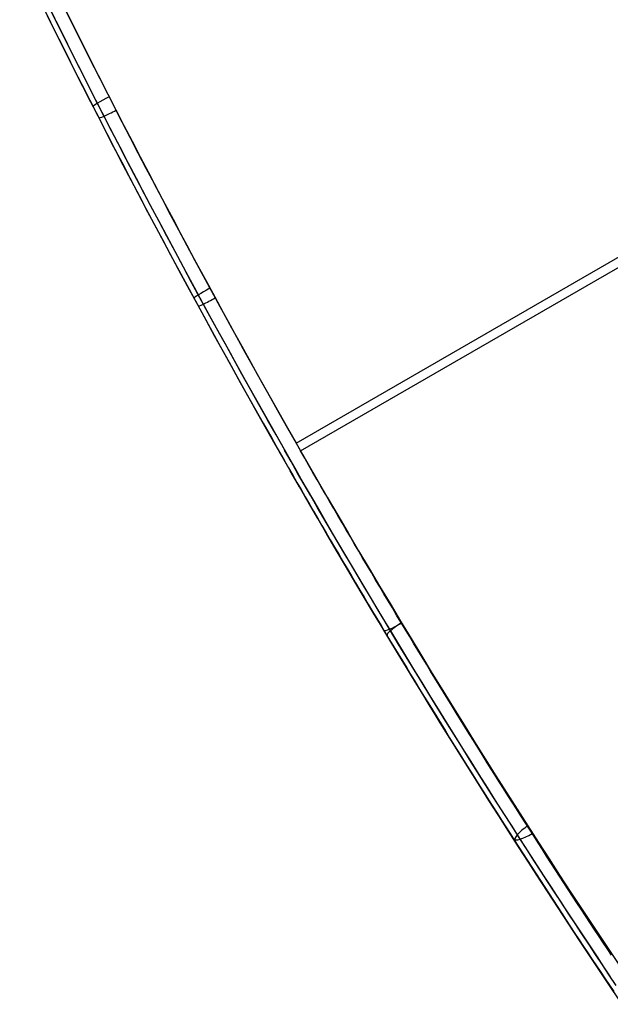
# Model space of a CAD drawing. Extents: x 8195 to 9024, y -2232 to -1505.
# Tile 1 of 42: x 8200 to 8231, y -2218 to -2166. Entities that reach past the tile are written whole.
import ezdxf

# ---------------------------------------------------------------- set-up
doc = ezdxf.new("R2010")
doc.units = 0
doc.layers.add('1', color=7, linetype='CONTINUOUS')

msp = doc.modelspace()

# ---------------------------------------------------------------- linework, layer by layer
at = {"layer": '1', "color": 7}
for p, q in [((8214.846688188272, -2188.915075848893, 64.13094892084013), (8467.072731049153, -2043.292307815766, 64.13104317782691)), ((8214.612700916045, -2188.506279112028, 55.14331448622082), (8462.507092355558, -2045.384389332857, 55.14337736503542)), ((8214.958776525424, -2191.118128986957, 63.00353399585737), (8214.958776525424, -2191.118128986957, 55.98706027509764))]:
    msp.add_line(p, q, dxfattribs=at)
at = {"layer": '1', "color": 7, "extrusion": (-0.4947916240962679, 0.8674343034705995, 0.05233524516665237)}
msp.add_lwpolyline([(-6051.074832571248, 367.5661998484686), (-6051.018515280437, 367.5723842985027), (-6050.963815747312, 367.5801859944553), (-6050.910733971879, 367.5896049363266), (-6050.884799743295, 367.5949208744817), (-6050.859269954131, 367.6006411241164), (-6050.834144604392, 367.6067656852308), (-6050.809423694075, 367.6132945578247), (-6050.785107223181, 367.6202277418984), (-6050.761195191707, 367.6275652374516), (-6050.737687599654, 367.6353070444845), (-6050.714584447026, 367.643453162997), (-6050.691885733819, 367.6520035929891), (-6050.669591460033, 367.6609583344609), (-6050.64770162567, 367.6703173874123), (-6050.626216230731, 367.6800807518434), (-6050.605135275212, 367.6902484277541), (-6050.584458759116, 367.7008204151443), (-6050.564186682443, 367.7117967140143), (-6050.544319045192, 367.723177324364), (-6050.52485584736, 367.734962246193), (-6050.505797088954, 367.747151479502), (-6050.487142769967, 367.7597450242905), (-6050.468892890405, 367.7727428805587), (-6050.451047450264, 367.7861450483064), (-6050.433606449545, 367.7999515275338), (-6050.416569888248, 367.8141623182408), (-6050.399937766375, 367.8287774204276), (-6050.383710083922, 367.8437968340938), (-6050.367886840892, 367.8592205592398), (-6050.352467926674, 367.8750487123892), (-6050.337453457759, 367.8912811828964), (-6050.322843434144, 367.9079179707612), (-6050.308637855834, 367.9249590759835), (-6050.294836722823, 367.9424044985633), (-6050.281440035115, 367.9602542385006), (-6050.268447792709, 367.9785082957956), (-6050.255859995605, 367.9971666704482), (-6050.243676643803, 368.0162293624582), (-6050.231897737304, 368.0356963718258), (-6050.220523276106, 368.055567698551), (-6050.209553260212, 368.0758433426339), (-6050.198987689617, 368.0965233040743), (-6050.188826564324, 368.1176075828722), (-6050.179069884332, 368.1390961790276), (-6050.169717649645, 368.1609890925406), (-6050.16076986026, 368.1832863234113), (-6050.152226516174, 368.2059878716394), (-6050.144087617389, 368.229093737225), (-6050.136353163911, 368.2526039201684), (-6050.129023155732, 368.2765184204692), (-6050.122097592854, 368.3008372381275), (-6050.115576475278, 368.3255603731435), (-6050.109459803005, 368.350687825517), (-6050.103747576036, 368.3762195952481), (-6050.098439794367, 368.4021556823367), (-6050.089037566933, 368.4552408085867), (-6050.081253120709, 368.509943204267), (-6050.075086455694, 368.5662628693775)], dxfattribs=at)
at = {"layer": '1', "color": 7, "extrusion": (-0.4954879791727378, 0.8670367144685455, 0.05233543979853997)}
msp.add_lwpolyline([(-6045.278438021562, 375.821611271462), (-6045.284612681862, 375.877941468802), (-6045.29240548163, 375.9326533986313), (-6045.301816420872, 375.9857470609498), (-6045.307128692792, 376.0116870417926), (-6045.31284549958, 376.0372224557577), (-6045.318966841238, 376.0623533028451), (-6045.325492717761, 376.0870795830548), (-6045.332423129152, 376.1114012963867), (-6045.339758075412, 376.1353184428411), (-6045.347497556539, 376.1588310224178), (-6045.355641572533, 376.1819390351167), (-6045.364190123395, 376.204642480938), (-6045.373143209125, 376.2269413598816), (-6045.382500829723, 376.2488356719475), (-6045.392262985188, 376.2703254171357), (-6045.40242967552, 376.2914105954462), (-6045.41300090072, 376.312091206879), (-6045.42397666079, 376.3323672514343), (-6045.435356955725, 376.3522387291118), (-6045.447141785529, 376.3717056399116), (-6045.459331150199, 376.3907679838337), (-6045.471925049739, 376.4094257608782), (-6045.484923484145, 376.4276789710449), (-6045.498326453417, 376.4455276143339), (-6045.512133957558, 376.4629716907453), (-6045.526345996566, 376.480011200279), (-6045.540962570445, 376.496646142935), (-6045.555983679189, 376.5128765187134), (-6045.5714093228, 376.528702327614), (-6045.587239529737, 376.5441235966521), (-6045.60347427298, 376.5591402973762), (-6045.620113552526, 376.5737524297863), (-6045.637157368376, 376.5879599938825), (-6045.654605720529, 376.6017629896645), (-6045.672458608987, 376.6151614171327), (-6045.690716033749, 376.6281552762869), (-6045.709377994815, 376.6407445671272), (-6045.728444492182, 376.6529292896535), (-6045.747915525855, 376.6647094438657), (-6045.76779109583, 376.676085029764), (-6045.788071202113, 376.6870560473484), (-6045.808755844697, 376.6976224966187), (-6045.829845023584, 376.7077843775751), (-6045.851338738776, 376.7175416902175), (-6045.873236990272, 376.726894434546), (-6045.89553977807, 376.7358426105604), (-6045.918247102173, 376.7443862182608), (-6045.941358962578, 376.7525252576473), (-6045.96487535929, 376.7602597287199), (-6045.988796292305, 376.7675896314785), (-6046.013121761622, 376.7745149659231), (-6046.037851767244, 376.7810357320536), (-6046.062986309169, 376.7871519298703), (-6046.088525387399, 376.792863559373), (-6046.114469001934, 376.7981706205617), (-6046.16756983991, 376.807571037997), (-6046.222288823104, 376.8153531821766), (-6046.278625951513, 376.8215170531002)], dxfattribs=at)
at = {"layer": '1', "color": 7}
for points in [[(8231.294243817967, -2216.783956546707, 47.39740955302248), (8230.943371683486, -2216.260628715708, 47.68181564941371), (8230.592013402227, -2215.734985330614, 47.96145681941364), (8230.24020015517, -2215.20705778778, 48.23631360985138), (8229.887963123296, -2214.67687748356, 48.506366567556), (8229.535333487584, -2214.144475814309, 48.77159623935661), (8229.18234242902, -2213.609884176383, 49.03198317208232), (8228.829021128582, -2213.073133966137, 49.28750791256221), (8228.475400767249, -2212.534256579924, 49.53815100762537), (8228.121512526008, -2211.9932834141, 49.7838930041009), (8227.767387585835, -2211.45024586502, 50.0247144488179), (8227.413057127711, -2210.905175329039, 50.26059588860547), (8227.05855233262, -2210.358103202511, 50.4915178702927), (8226.703904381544, -2209.809060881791, 50.71746094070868), (8226.34914445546, -2209.258079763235, 50.9384056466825), (8225.927239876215, -2208.600497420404, 51.19457427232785), (8225.505262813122, -2207.940267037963, 51.44363199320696), (8225.083254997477, -2207.277436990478, 51.68556138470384), (8224.661258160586, -2206.612055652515, 51.92034502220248), (8224.23931403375, -2205.944171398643, 52.1479654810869), (8223.817464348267, -2205.273832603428, 52.36840533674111), (8223.395750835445, -2204.601087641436, 52.58164716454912), (8222.974215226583, -2203.925984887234, 52.78767353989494), (8222.552899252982, -2203.24857271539, 52.98646703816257), (8222.131844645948, -2202.568899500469, 53.17801023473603), (8221.711093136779, -2201.88701361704, 53.36228570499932), (8221.290686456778, -2201.202963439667, 53.53927602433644), (8220.870666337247, -2200.516797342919, 53.70896376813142), (8220.451074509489, -2199.828563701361, 53.87133151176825), (8220.031952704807, -2199.138310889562, 54.02636183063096), (8219.613342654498, -2198.446087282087, 54.17403730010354), (8219.2581823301, -2197.856558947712, 54.29369266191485), (8218.903448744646, -2197.265685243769, 54.40802320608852), (8218.549169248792, -2196.673507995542, 54.51702385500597), (8218.19537119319, -2196.080069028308, 54.6206895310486), (8217.842081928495, -2195.485410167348, 54.71901515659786), (8217.489328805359, -2194.889573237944, 54.81199565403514), (8217.13713917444, -2194.292600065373, 54.8996259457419), (8216.78554038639, -2193.694532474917, 54.98190095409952), (8216.434559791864, -2193.095412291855, 55.05881560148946), (8216.084224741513, -2192.495281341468, 55.13036481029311), (8215.734562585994, -2191.894181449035, 55.19654350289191), (8215.385600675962, -2191.292154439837, 55.25734660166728), (8215.03736636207, -2190.689242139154, 55.31276902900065), (8214.68988699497, -2190.085486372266, 55.36280570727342), (8214.343189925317, -2189.480928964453, 55.40745155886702), (8213.997302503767, -2188.875611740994, 55.44670150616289)], [(8231.340901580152, -2215.641049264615, 57.26330445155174), (8231.111822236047, -2215.296164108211, 57.42650369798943), (8230.882701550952, -2214.950534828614, 57.58782037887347), (8230.65354511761, -2214.604168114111, 57.74725263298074), (8230.424358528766, -2214.25707065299, 57.90479859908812), (8230.195147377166, -2213.909249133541, 58.06045641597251), (8229.965917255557, -2213.560710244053, 58.21422422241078), (8229.736673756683, -2213.211460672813, 58.36610015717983), (8229.50742247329, -2212.861507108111, 58.51608235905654), (8229.278168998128, -2212.510856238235, 58.66416896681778), (8229.048918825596, -2212.15951460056, 58.81035818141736), (8228.81967764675, -2211.807489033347, 58.95464807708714), (8228.590451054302, -2211.454786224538, 59.09703679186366), (8228.36124464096, -2211.101412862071, 59.2375224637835), (8228.132063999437, -2210.747375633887, 59.37610323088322), (8227.902914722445, -2210.392681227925, 59.51277723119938), (8227.673802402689, -2210.037336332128, 59.64754260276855), (8227.444732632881, -2209.681347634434, 59.78039748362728), (8227.215711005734, -2209.324721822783, 59.91134001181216), (8226.986743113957, -2208.967465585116, 60.04036832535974), (8226.757834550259, -2208.609585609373, 60.16748056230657), (8226.52899090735, -2208.251088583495, 60.29267486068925), (8226.300217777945, -2207.891981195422, 60.41594935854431), (8226.07152075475, -2207.532270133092, 60.53730219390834), (8225.842905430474, -2207.171962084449, 60.65673150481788), (8225.614377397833, -2206.811063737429, 60.77423542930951), (8225.385942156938, -2206.449581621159, 60.88981224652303), (8225.157604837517, -2206.087521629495, 61.00346080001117), (8224.929370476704, -2205.72488949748, 61.11518007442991), (8224.701244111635, -2205.361690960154, 61.22496905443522), (8224.473230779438, -2204.99793175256, 61.33282672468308), (8224.245335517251, -2204.633617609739, 61.43875206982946), (8224.017563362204, -2204.268754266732, 61.54274407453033), (8223.78991935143, -2203.90334745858, 61.64480172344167), (8223.562408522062, -2203.537402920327, 61.74492400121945), (8223.335035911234, -2203.170926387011, 61.84310989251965), (8223.10780655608, -2202.803923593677, 61.93935838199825), (8222.880725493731, -2202.436400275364, 62.0336684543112), (8222.653797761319, -2202.068362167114, 62.12603909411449), (8222.427028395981, -2201.699815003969, 62.21646928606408), (8222.20042243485, -2201.330764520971, 62.30495801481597), (8221.973984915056, -2200.96121645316, 62.39150426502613), (8221.747720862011, -2200.59117677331, 62.4761070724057), (8221.521635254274, -2200.220652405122, 62.55876567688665), (8221.295733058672, -2199.849650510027, 62.63947936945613), (8221.070019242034, -2199.478178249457, 62.71824744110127), (8220.844498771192, -2199.106242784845, 62.79506918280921), (8220.619176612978, -2198.733851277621, 62.8699438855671), (8220.394057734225, -2198.361010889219, 62.94287084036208), (8220.169147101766, -2197.98772878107, 63.01384933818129), (8219.944449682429, -2197.614012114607, 63.08287867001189), (8219.719970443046, -2197.23986805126, 63.149958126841), (8219.495714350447, -2196.865303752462, 63.21508699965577), (8219.271686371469, -2196.490326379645, 63.27826457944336), (8219.04789147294, -2196.114943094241, 63.33949015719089), (8218.82433462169, -2195.739161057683, 63.39876302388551), (8218.601020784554, -2195.362987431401, 63.45608247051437), (8218.37795492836, -2194.986429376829, 63.51144778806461), (8218.155142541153, -2194.609494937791, 63.56485814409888), (8217.932588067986, -2194.232190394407, 63.61631295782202), (8217.710296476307, -2193.854522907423, 63.66581151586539), (8217.488272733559, -2193.476499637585, 63.71335310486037), (8217.266521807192, -2193.098127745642, 63.75893701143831), (8217.045048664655, -2192.719414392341, 63.80256252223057), (8216.823858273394, -2192.340366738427, 63.84422892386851), (8216.602955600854, -2191.960991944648, 63.88393550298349), (8216.382345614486, -2191.58129717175, 63.92168154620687), (8216.162033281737, -2191.201289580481, 63.95746634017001), (8215.942023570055, -2190.820976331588, 63.99128917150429), (8215.722321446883, -2190.440364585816, 64.02314932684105), (8215.502931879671, -2190.059461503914, 64.05304609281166), (8215.283859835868, -2189.678274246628, 64.08097875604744), (8215.065110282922, -2189.296809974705, 64.10694660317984), (8214.846688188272, -2188.915075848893, 64.13094892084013)], [(8213.770228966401, -2189.047086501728, 56.14200699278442), (8213.989389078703, -2189.430896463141, 56.11797544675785), (8214.208906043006, -2189.814460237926, 56.09177465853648), (8214.428773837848, -2190.197768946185, 56.0634056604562), (8214.648986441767, -2190.580813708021, 56.0328694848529), (8214.869537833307, -2190.963585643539, 56.00016716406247), (8215.090421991, -2191.346075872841, 55.96529973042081), (8215.311632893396, -2191.728275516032, 55.92826821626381), (8215.533164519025, -2192.110175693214, 55.88907365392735), (8215.755010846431, -2192.491767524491, 55.84771707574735), (8215.97716585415, -2192.873042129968, 55.80419951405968), (8216.199623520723, -2193.253990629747, 55.75852200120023), (8216.422377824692, -2193.634604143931, 55.7106855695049), (8216.645422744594, -2194.014873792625, 55.66069125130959), (8216.868752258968, -2194.394790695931, 55.60854007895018), (8217.092360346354, -2194.774345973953, 55.55423308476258), (8217.31624098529, -2195.153530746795, 55.49777130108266), (8217.540388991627, -2195.532337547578, 55.43915553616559), (8217.764797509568, -2195.910756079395, 55.37838702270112), (8217.989460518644, -2196.288777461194, 55.31546678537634), (8218.21437199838, -2196.666392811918, 55.25039584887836), (8218.439525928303, -2197.043593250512, 55.18317523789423), (8218.664916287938, -2197.42036989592, 55.11380597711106), (8218.890537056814, -2197.796713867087, 55.04228909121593), (8219.116382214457, -2198.172616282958, 54.96862560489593), (8219.342445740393, -2198.548068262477, 54.89281654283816), (8219.568721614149, -2198.923060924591, 54.8148629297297), (8219.79520381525, -2199.297585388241, 54.73476579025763), (8220.021886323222, -2199.671632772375, 54.65252614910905), (8220.248763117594, -2200.045194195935, 54.56814503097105), (8220.475828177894, -2200.418260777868, 54.4816234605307), (8220.703075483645, -2200.790823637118, 54.39296246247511), (8220.93049901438, -2201.162873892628, 54.30216306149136), (8221.158092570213, -2201.534402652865, 54.20922639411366), (8221.385849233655, -2201.905400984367, 54.11415404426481), (8221.61376190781, -2202.275859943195, 54.0169477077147), (8221.841823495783, -2202.64577058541, 53.91760908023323), (8222.07002690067, -2203.015123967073, 53.81613985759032), (8222.298365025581, -2203.383911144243, 53.71254173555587), (8222.526830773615, -2203.75212317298, 53.6068164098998), (8222.75541704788, -2204.119751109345, 53.498965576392), (8222.984116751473, -2204.486786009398, 53.38899093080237), (8223.212922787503, -2204.8532189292, 53.27689416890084), (8223.441828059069, -2205.21904092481, 53.1626769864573), (8223.670825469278, -2205.584243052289, 53.04634107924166), (8223.899907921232, -2205.948816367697, 52.92788814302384), (8224.12906831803, -2206.312751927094, 52.80731987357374), (8224.35829956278, -2206.676040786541, 52.68463796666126), (8224.587594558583, -2207.038674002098, 52.5598441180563), (8224.816946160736, -2207.400642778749, 52.43294006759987), (8225.046347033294, -2207.761938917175, 52.30392773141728), (8225.275789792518, -2208.12255436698, 52.17280906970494), (8225.505267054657, -2208.482481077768, 52.03958604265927), (8225.734771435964, -2208.841710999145, 51.90426061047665), (8225.96429555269, -2209.200236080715, 51.76683473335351), (8226.193832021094, -2209.558048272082, 51.62731037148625), (8226.423373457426, -2209.91513952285, 51.48568948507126), (8226.652912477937, -2210.271501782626, 51.34197403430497), (8226.882441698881, -2210.627127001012, 51.19616597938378), (8227.11195373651, -2210.982007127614, 51.04826728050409), (8227.341441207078, -2211.336134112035, 50.89827989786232), (8227.570896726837, -2211.689499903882, 50.74620579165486), (8227.800312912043, -2212.042096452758, 50.59204692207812), (8228.029682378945, -2212.393915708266, 50.43580524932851), (8228.258997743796, -2212.744949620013, 50.27748273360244), (8228.48825162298, -2213.095190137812, 50.11708133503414), (8228.717436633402, -2213.444629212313, 49.95460301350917), (8228.946545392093, -2213.793258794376, 49.7900497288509), (8229.175570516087, -2214.141070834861, 49.6234234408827), (8229.404504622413, -2214.488057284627, 49.45472610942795), (8229.63334032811, -2214.834210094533, 49.28395969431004), (8229.862070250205, -2215.17952121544, 49.11112615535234), (8230.090687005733, -2215.523982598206, 48.93622745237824), (8230.319183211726, -2215.867586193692, 48.75926554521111), (8230.547551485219, -2216.210323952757, 48.5802423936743), (8230.775784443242, -2216.552187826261, 48.39915995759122), (8231.003874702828, -2216.893169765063, 48.21602019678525), (8231.231814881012, -2217.233261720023, 48.03082507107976), (8231.459597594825, -2217.572455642, 47.84357654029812)], [(8231.590840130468, -2217.242492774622, 56.34982849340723), (8231.228363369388, -2216.701857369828, 56.61791679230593), (8230.865589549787, -2216.159110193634, 56.88142658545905), (8230.502546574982, -2215.614279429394, 57.14034196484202), (8230.139262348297, -2215.067393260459, 57.39464702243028), (8229.77576477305, -2214.51847987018, 57.64432585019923), (8229.412081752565, -2213.967567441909, 57.8893625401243), (8229.048241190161, -2213.414684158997, 58.12974118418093), (8228.684270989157, -2212.859858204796, 58.36544587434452), (8228.320199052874, -2212.303117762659, 58.59646070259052), (8227.956053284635, -2211.744491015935, 58.82276976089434), (8227.591861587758, -2211.184006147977, 59.04435714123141), (8227.227651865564, -2210.621691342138, 59.26120693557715), (8226.863452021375, -2210.057574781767, 59.47330323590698), (8226.499289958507, -2209.491684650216, 59.68063013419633), (8226.06410827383, -2208.813010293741, 59.92216248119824), (8225.629057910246, -2208.131886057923, 60.15684404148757), (8225.194176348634, -2207.448355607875, 60.38466055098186), (8224.759501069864, -2206.762462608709, 60.60559774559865), (8224.325069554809, -2206.074250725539, 60.81964136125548), (8223.890919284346, -2205.383763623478, 61.02677713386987), (8223.457087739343, -2204.691044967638, 61.22699079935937), (8223.023612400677, -2203.996138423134, 61.42026809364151), (8222.590530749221, -2203.299087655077, 61.60659475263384), (8222.157880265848, -2202.59993632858, 61.78595651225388), (8221.725698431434, -2201.898728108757, 61.95833910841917), (8221.294022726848, -2201.195506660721, 62.12372827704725), (8220.862890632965, -2200.490315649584, 62.28210975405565), (8220.43233963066, -2199.783198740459, 62.43346927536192), (8220.002407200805, -2199.074199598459, 62.57779257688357), (8219.573130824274, -2198.363361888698, 62.71506539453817), (8219.234801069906, -2197.801046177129, 62.81842442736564), (8218.896922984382, -2197.237642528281, 62.9173792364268), (8218.559516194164, -2196.673181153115, 63.01192663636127), (8218.222600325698, -2196.107692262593, 63.10206344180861), (8217.886195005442, -2195.541206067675, 63.18778646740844), (8217.550319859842, -2194.973752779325, 63.26909252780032), (8217.214994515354, -2194.405362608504, 63.34597843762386), (8216.880238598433, -2193.836065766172, 63.41844101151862), (8216.546071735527, -2193.265892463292, 63.48647706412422), (8216.212513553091, -2192.694872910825, 63.55008341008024), (8215.879583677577, -2192.123037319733, 63.60925686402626), (8215.547301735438, -2191.550415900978, 63.66399424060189), (8215.215687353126, -2190.977038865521, 63.7142923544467), (8214.884760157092, -2190.402936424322, 63.76014802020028), (8214.554539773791, -2189.828138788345, 63.80155805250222), (8214.225045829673, -2189.25267616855, 63.83851926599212)]]:
    msp.add_polyline3d(points, dxfattribs=at)
at = {"layer": '1', "color": 7, "extrusion": (0.02611163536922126, -0.04522503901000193, 0.9986355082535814)}
msp.add_arc((6477.230579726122, -5994.027008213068, 369.5401147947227), 458.5209851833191, 175.9949286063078, 179.7001580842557, dxfattribs=at)
at = {"layer": '1', "color": 7, "extrusion": (0.0261051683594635, -0.04521512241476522, 0.9986361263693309)}
msp.add_arc((6477.280446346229, -5993.59048356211, 376.4653646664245), 458.4969476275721, 175.9948461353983, 179.7462125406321, dxfattribs=at)
at = {"layer": '1', "color": 7, "extrusion": (-0.0261679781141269, 0.045324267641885, -0.9986295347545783)}
msp.add_arc((-6477.302621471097, -5993.881830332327, -369.5128517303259), 458.2057027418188, 0.2987907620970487, 4.004200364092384, dxfattribs=at)
at = {"layer": '1', "color": 7, "extrusion": (-0.02616797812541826, 0.04532426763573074, -0.9986295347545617)}
msp.add_arc((-6477.303021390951, -5993.514990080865, -377.9258669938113), 458.2074936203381, 0.2528478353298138, 4.00419852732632, dxfattribs=at)
at = {"layer": '1', "color": 7, "extrusion": (0.02616897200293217, -0.04532614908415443, 0.9986294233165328)}
msp.add_arc((6477.311799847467, -5993.871269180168, 369.2322680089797), 457.4987011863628, 175.9958732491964, 179.7012828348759, dxfattribs=at)
at = {"layer": '1', "color": 7, "extrusion": (0.02616945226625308, -0.04532705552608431, 0.9986293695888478)}
msp.add_arc((6477.316480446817, -5993.499308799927, 378.2381625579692), 457.4990950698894, 175.9959286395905, 179.7472792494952, dxfattribs=at)
at = {"layer": '1', "color": 7, "extrusion": (-0.4546121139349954, 0.889154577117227, 0.05226819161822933)}
msp.add_arc((-6317.300346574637, 353.3790055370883, -5656.609846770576), 1.000000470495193, 270.1528732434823, 9.385154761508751e-06, dxfattribs=at)
at = {"layer": '1', "color": 7, "extrusion": (-0.4559576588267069, 0.8884651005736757, 0.05227215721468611)}
msp.add_arc((-6308.712341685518, 360.9010970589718, -5666.4784277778), 1.00000005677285, 359.9860930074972, 90.14822456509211, dxfattribs=at)
at = {"layer": '1', "color": 7, "extrusion": (-0.4768053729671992, 0.877450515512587, 0.05231853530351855)}
msp.add_arc((-6172.783084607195, 361.8741454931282, -5824.774251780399), 1.00000009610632, 270.0777427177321, 1.475706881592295e-05, dxfattribs=at)
at = {"layer": '1', "color": 7, "extrusion": (-0.4777305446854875, 0.8769470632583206, 0.05231992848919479)}
msp.add_arc((-6166.624288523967, 369.2227420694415, -5831.387334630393), 1.000000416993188, 359.9937701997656, 90.07429458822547, dxfattribs=at)
at = {"layer": '1', "color": 7, "extrusion": (0.8585017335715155, 0.4804706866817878, 0.1792280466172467)}
msp.add_arc((-5916.869916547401, -1127.521984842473, 6010.629358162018), 88.69508558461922, 93.0584748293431, 115.8148800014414, dxfattribs=at)
at = {"layer": '1', "color": 7, "extrusion": (-0.8562104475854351, -0.4790207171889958, -0.1935014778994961)}
msp.add_arc((5915.963505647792, -1214.859174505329, -5996.336394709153), 96.69330145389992, 66.12701789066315, 86.94272086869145, dxfattribs=at)
at = {"layer": '1', "color": 7, "extrusion": (0, 0, -1)}
msp.add_arc((-8610.948892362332, -1962.49312891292, -56.08064842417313), 457.2499999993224, 326.2695980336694, 330.1658967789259, dxfattribs=at)
at = {"layer": '1', "color": 7, "extrusion": (-0.5093869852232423, 0.8456889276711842, 0.1591701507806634)}
msp.add_arc((-5907.394733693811, 1035.990377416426, -6036.092764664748), 1.000001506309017, 0.004891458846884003, 89.78945503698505, dxfattribs=at)
at = {"layer": '1', "color": 7, "extrusion": (-0.5086058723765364, 0.8430288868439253, 0.1749924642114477)}
msp.add_arc((-5903.018089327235, 1126.471416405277, -6024.417124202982), 1.00005065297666, 269.5200200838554, 0.009498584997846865, dxfattribs=at)
at = {"layer": '1', "color": 7, "extrusion": (-0.5128265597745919, 0.7984168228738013, 0.3154988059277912)}
msp.add_arc((-5728.329228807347, 2038.137762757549, -5966.528142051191), 1.000023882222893, 269.4423067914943, 0.01063357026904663, dxfattribs=at)
at = {"layer": '1', "color": 7, "extrusion": (-0.5167039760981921, 0.8050402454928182, 0.2914227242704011)}
msp.add_arc((-5730.418654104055, 1893.214405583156, -6012.002328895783), 1.00001988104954, 0.004556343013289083, 89.12766771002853, dxfattribs=at)

doc.saveas('drawing.dxf')
